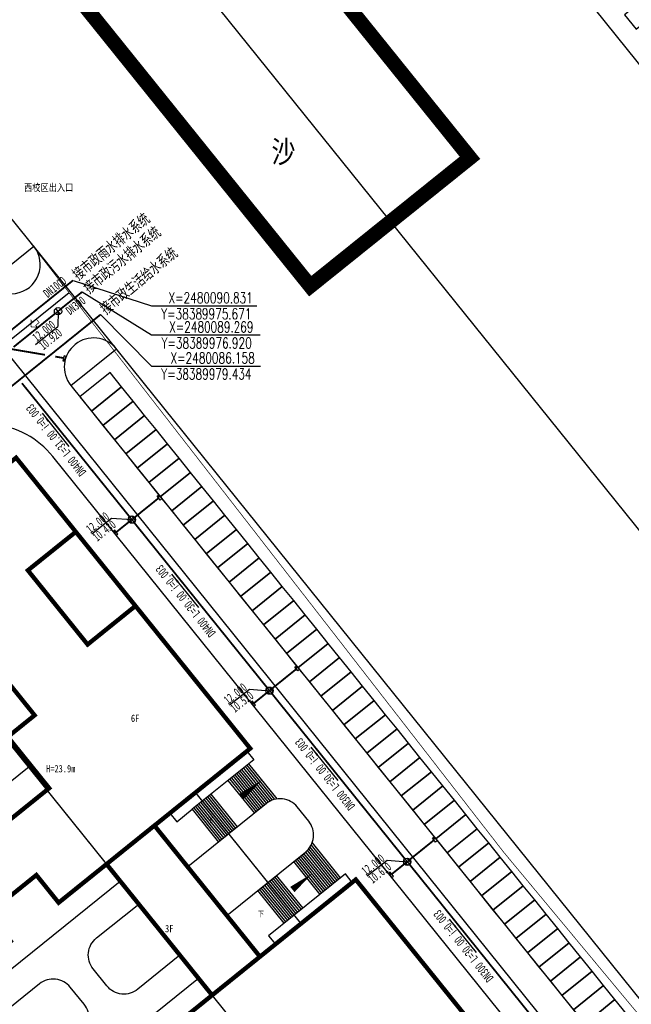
# Model space of a CAD drawing. Extents: x 38389316 to 38392219, y 2477539 to 2480586.
# Tile 37 of 43: x 38389968 to 38390052, y 2479992 to 2480126. Entities that reach past the tile are written whole.
import ezdxf
from ezdxf.enums import TextEntityAlignment as Align

# ---------------------------------------------------------------- set-up
doc = ezdxf.new("R2010")
doc.units = 0
doc.header["$LTSCALE"] = 1000
doc.header["$MEASUREMENT"] = 0
for name, pattern in [('CENTER2', [1.125, 0.75, -0.125, 0.125, -0.125]), ('DASH', [0.35, 0.25, -0.1]), ('PHANTOM2', [1.25, 0.625, -0.125, 0.125, -0.125, 0.125, -0.125])]:
    doc.linetypes.add(name, pattern=pattern)
doc.layers.get('0').update_dxf_attribs({"linetype": 'CONTINUOUS'})
for name, color, linetype in [('00-道路', 130, 'CONTINUOUS'), ('DIM_SYMB', 3, 'CONTINUOUS'), ('DIM_污水', 3, 'CONTINUOUS'), ('DL_道路红线', 7, 'CONTINUOUS'), ('PIPE-污水', 2, 'CONTINUOUS'), ('PIPE-给水', 6, 'TG_J'), ('PIPE-雨水', 9, 'CONTINUOUS'), ('TWT_COOR', 3, 'CONTINUOUS'), ('u-road', 4, 'CONTINUOUS'), ('U_室外车位', 3, 'CONTINUOUS'), ('XG-雨水井', 2, 'CONTINUOUS'), ('YD_地块界线', 7, 'CONTINUOUS'), ('建筑', 31, 'CONTINUOUS'), ('建筑轮廓', 2, 'CONTINUOUS'), ('文字', 7, 'CONTINUOUS'), ('用地界线', 8, 'CONTINUOUS'), ('路中线', 7, 'CENTER2'), ('道路', 33, 'CONTINUOUS'), ('雨水', 130, 'CONTINUOUS')]:
    doc.layers.add(name, color=color, linetype=linetype)
doc.layers.add('图框文字', color=7, linetype='CONTINUOUS', lineweight=9)
doc.styles.add('-黑体', font='simhei.ttf', dxfattribs={"width": 0.8, "height": 300})
doc.styles.add('_TCH_DIM', font='SIMPLEX', dxfattribs={"bigfont": 'GBCBIG'})
doc.styles.add('DIMHT', font='simhei.ttf', dxfattribs={"width": 0.8})
doc.styles.add('TG_LINETYPE', font='SIMPLEX', dxfattribs={"width": 0.8, "height": 3, "bigfont": 'HZTXT'})
doc.styles.add('中等线体', font='txt', dxfattribs={"width": 0.8})
doc.styles.add('人防黑体', font='simhei.ttf', dxfattribs={"width": 0.7})
doc.styles.add('宋体', font='txt', dxfattribs={"width": 0.8, "height": 8})
doc.linetypes.add('TG_J', pattern='A,2,-0.3,["J",TG_LINETYPE,S=0.1,R=0,X=-0.23,Y=-0.15],0', length=2.3)
doc.linetypes.add('未加固陡坎', pattern='A,2,[150,AAA.SHX,S=0.5,R=0,X=0,Y=0.5],1e-11', length=2)

# ---------------------------------------------------------------- blocks, each defined once
blk = doc.blocks.new('排水雨水检修井')
for p, q in [((-1, 0), (1, 0)), ((0, -1), (0, 1))]:
    blk.add_line(p, q)
blk.add_circle((0, 0), 1)
blk = doc.blocks.new('雨水井')
for p, q in [((-1, 0), (1, 0)), ((-0.84, 0.55), (0.84, 0.55)), ((-0.84, -0.54), (0.84, -0.54))]:
    blk.add_line(p, q)
blk.add_lwpolyline([(0, -1), (0, 1)])
blk.add_circle((0, 0), 1)
blk = doc.blocks.new('_ARROW')
blk.add_solid([(0, 0), (-1, 0.1), (-1, -0.1)])
blk = doc.blocks.new('202210211F')
at = {"layer": 'DIM_SYMB', "color": 8}
for points in [[(38392333.18, 2482090.02, 0, 0, 0), (38392340.89, 2482096.23, 0, 0.933, 0), (38392338.17, 2482094.03, 0, 0, 0)], [(38392340.09, 2482077.29, 0, 0, 0), (38392347.8, 2482083.5, 0, 0.933, 0), (38392345.08, 2482081.3, 0, 0, 0)]]:
    blk.add_lwpolyline(points, format="xyseb", dxfattribs=at)
at = {"layer": 'DL_道路红线', "color": 8, "ltscale": 200, "const_width": 2, "flags": 128}
blk.add_lwpolyline([(38392347.52, 2482163.74), (38392369.35, 2482181.28), (38392084.78, 2482534.74), (38392062.97, 2482517.18), (38392347.52, 2482163.74)], dxfattribs=at)
at = {"layer": 'u-road', "color": 8, "flags": 128}
for points in [[(38392303.51, 2482164.18), (38392309.74, 2482169.2)], [(38392314.8, 2482150.16), (38392321.03, 2482155.18)], [(38392314.8, 2482150.16), (38392397.89, 2482046.95)]]:
    blk.add_lwpolyline(points, dxfattribs=at)
blk.add_lwpolyline([(38392384.82, 2482031.3), (38392384.82, 2482031.3, 0.414214), (38392386.64, 2482048.17), (38392312.33, 2482140.47, 0.414214), (38392295.46, 2482142.29), (38392288.6, 2482136.78)], format="xyb", dxfattribs=at)
at = {"layer": 'u-road', "color": 8}
for centre, start, end in [((38392306.63, 2482166.69), 218.8367, 38.8367), ((38392317.92, 2482152.67), 38.8367, 218.8367)]:
    blk.add_arc(centre, 4, start, end, dxfattribs=at)
at = {"layer": 'U_室外车位', "color": 8}
for points in [[(38392390.47, 2482200.81), (38392392.04, 2482198.86), (38392396.16, 2482202.19), (38392394.6, 2482204.13)], [(38392316.05, 2482148.6), (38392317.62, 2482146.66), (38392321.75, 2482149.98), (38392320.18, 2482151.93)], [(38392317.62, 2482146.66), (38392319.19, 2482144.71), (38392323.32, 2482148.03), (38392321.75, 2482149.98)], [(38392319.19, 2482144.71), (38392320.76, 2482142.76), (38392324.89, 2482146.09), (38392323.32, 2482148.03)], [(38392320.76, 2482142.76), (38392322.33, 2482140.82), (38392326.45, 2482144.14), (38392324.89, 2482146.09)], [(38392322.33, 2482140.82), (38392323.89, 2482138.87), (38392328.02, 2482142.19), (38392326.45, 2482144.14)], [(38392323.89, 2482138.87), (38392325.46, 2482136.92), (38392329.59, 2482140.24), (38392328.02, 2482142.19)], [(38392325.46, 2482136.92), (38392327.03, 2482134.97), (38392331.16, 2482138.3), (38392329.59, 2482140.24)], [(38392327.03, 2482134.97), (38392328.6, 2482133.03), (38392332.73, 2482136.35), (38392331.16, 2482138.3)], [(38392328.6, 2482133.03), (38392330.16, 2482131.08), (38392334.29, 2482134.4), (38392332.73, 2482136.35)], [(38392330.16, 2482131.08), (38392331.73, 2482129.13), (38392335.86, 2482132.45), (38392334.29, 2482134.4)], [(38392331.73, 2482129.13), (38392333.3, 2482127.18), (38392337.43, 2482130.51), (38392335.86, 2482132.45)], [(38392333.3, 2482127.18), (38392334.87, 2482125.24), (38392339, 2482128.56), (38392337.43, 2482130.51)], [(38392334.87, 2482125.24), (38392336.44, 2482123.29), (38392340.56, 2482126.61), (38392339, 2482128.56)], [(38392336.44, 2482123.29), (38392338, 2482121.34), (38392342.13, 2482124.67), (38392340.56, 2482126.61)], [(38392338, 2482121.34), (38392339.57, 2482119.39), (38392343.7, 2482122.72), (38392342.13, 2482124.67)], [(38392339.57, 2482119.39), (38392341.14, 2482117.45), (38392345.27, 2482120.77), (38392343.7, 2482122.72)], [(38392341.14, 2482117.45), (38392342.71, 2482115.5), (38392346.84, 2482118.82), (38392345.27, 2482120.77)], [(38392342.71, 2482115.5), (38392344.27, 2482113.55), (38392348.4, 2482116.88), (38392346.84, 2482118.82)], [(38392344.27, 2482113.55), (38392345.84, 2482111.61), (38392349.97, 2482114.93), (38392348.4, 2482116.88)], [(38392345.84, 2482111.61), (38392347.41, 2482109.66), (38392351.54, 2482112.98), (38392349.97, 2482114.93)], [(38392347.41, 2482109.66), (38392348.98, 2482107.71), (38392353.11, 2482111.03), (38392351.54, 2482112.98)], [(38392348.98, 2482107.71), (38392350.55, 2482105.76), (38392354.67, 2482109.09), (38392353.11, 2482111.03)], [(38392350.55, 2482105.76), (38392352.11, 2482103.82), (38392356.24, 2482107.14), (38392354.67, 2482109.09)], [(38392352.11, 2482103.82), (38392353.68, 2482101.87), (38392357.81, 2482105.19), (38392356.24, 2482107.14)], [(38392353.68, 2482101.87), (38392355.25, 2482099.92), (38392359.38, 2482103.24), (38392357.81, 2482105.19)], [(38392355.25, 2482099.92), (38392356.82, 2482097.97), (38392360.95, 2482101.3), (38392359.38, 2482103.24)], [(38392356.82, 2482097.97), (38392358.38, 2482096.03), (38392362.51, 2482099.35), (38392360.95, 2482101.3)], [(38392358.38, 2482096.03), (38392359.95, 2482094.08), (38392364.08, 2482097.4), (38392362.51, 2482099.35)], [(38392359.95, 2482094.08), (38392361.52, 2482092.13), (38392365.65, 2482095.46), (38392364.08, 2482097.4)], [(38392361.52, 2482092.13), (38392363.09, 2482090.18), (38392367.22, 2482093.51), (38392365.65, 2482095.46)], [(38392363.09, 2482090.18), (38392364.66, 2482088.24), (38392368.78, 2482091.56), (38392367.22, 2482093.51)], [(38392364.66, 2482088.24), (38392366.22, 2482086.29), (38392370.35, 2482089.61), (38392368.78, 2482091.56)], [(38392366.22, 2482086.29), (38392367.79, 2482084.34), (38392371.92, 2482087.67), (38392370.35, 2482089.61)], [(38392367.79, 2482084.34), (38392369.36, 2482082.4), (38392373.49, 2482085.72), (38392371.92, 2482087.67)], [(38392369.36, 2482082.4), (38392370.93, 2482080.45), (38392375.05, 2482083.77), (38392373.49, 2482085.72)], [(38392370.93, 2482080.45), (38392372.49, 2482078.5), (38392376.62, 2482081.82), (38392375.05, 2482083.77)], [(38392372.49, 2482078.5), (38392374.06, 2482076.55), (38392378.19, 2482079.88), (38392376.62, 2482081.82)], [(38392374.06, 2482076.55), (38392375.63, 2482074.61), (38392379.76, 2482077.93), (38392378.19, 2482079.88)], [(38392375.63, 2482074.61), (38392377.2, 2482072.66), (38392381.33, 2482075.98), (38392379.76, 2482077.93)], [(38392377.2, 2482072.66), (38392378.77, 2482070.71), (38392382.89, 2482074.03), (38392381.33, 2482075.98)], [(38392378.77, 2482070.71), (38392380.33, 2482068.76), (38392384.46, 2482072.09), (38392382.89, 2482074.03)], [(38392380.33, 2482068.76), (38392381.9, 2482066.82), (38392386.03, 2482070.14), (38392384.46, 2482072.09)], [(38392381.9, 2482066.82), (38392383.47, 2482064.87), (38392387.6, 2482068.19), (38392386.03, 2482070.14)], [(38392383.47, 2482064.87), (38392385.04, 2482062.92), (38392389.16, 2482066.25), (38392387.6, 2482068.19)], [(38392385.04, 2482062.92), (38392386.6, 2482060.97), (38392390.73, 2482064.3), (38392389.16, 2482066.25)]]:
    blk.add_lwpolyline(points, close=True, dxfattribs=at)
at = {"layer": 'YD_地块界线', "color": 8, "flags": 128}
blk.add_lwpolyline([(38392301.64, 2482306.84), (38392690.02, 2481824.43)], dxfattribs=at)
blk.add_lwpolyline([(38392301.64, 2482306.84), (38392690.02, 2481824.43)], dxfattribs=at)
blk.add_lwpolyline([(38392632.19, 2481768.68), (38392209.29, 2482293.97, 0.356791)], format="xyb", dxfattribs=at)
at = {"layer": '图框文字', "color": 8, "const_width": 0.101}
blk.add_lwpolyline([(38392310.48, 2482158.78), (38392310.07, 2482159.24), (38392309.6, 2482158.83), (38392309.37, 2482159.09), (38392309.35, 2482158.19), (38392310.24, 2482158.12), (38392310.01, 2482158.37)], close=True, dxfattribs=at)
at = {"layer": '建筑', "color": 8, "linetype": 'DASH', "ltscale": 10, "const_width": 0.2, "flags": 128}
blk.add_lwpolyline([(38392287.71, 2482124.5), (38392307.33, 2482140.3), (38392339.32, 2482100.57), (38392331.84, 2482094.55), (38392346.26, 2482076.64), (38392353.74, 2482082.66), (38392385.72, 2482042.93), (38392366.09, 2482027.13)], close=True, dxfattribs=at)
at = {"layer": '建筑轮廓', "color": 8, "const_width": 0.6, "flags": 128}
for points in [[(38392248.45, 2482092.89), (38392264.12, 2482073.42), (38392270.67, 2482078.69), (38392278.82, 2482068.56), (38392272.28, 2482063.29), (38392280.43, 2482053.17), (38392306.6, 2482074.24), (38392303.56, 2482078.01), (38392310.1, 2482083.28), (38392313.14, 2482079.5), (38392339.32, 2482100.57), (38392323.64, 2482120.05), (38392317.1, 2482114.78), (38392308.94, 2482124.91), (38392315.49, 2482130.17), (38392307.33, 2482140.3), (38392281.16, 2482119.23), (38392284.2, 2482115.45), (38392277.66, 2482110.18), (38392274.62, 2482113.96)], [(38392275.92, 2482098.32), (38392281.56, 2482091.31), (38392277.9, 2482088.36), (38392287.93, 2482075.9), (38392311.85, 2482095.15), (38392306.2, 2482102.16), (38392309.86, 2482105.11), (38392299.83, 2482117.57)], [(38392319.69, 2482084.77), (38392326.23, 2482090.04), (38392340.65, 2482072.12), (38392334.11, 2482066.86)], [(38392326.83, 2481995.52), (38392311.16, 2482015), (38392317.7, 2482020.27), (38392309.55, 2482030.39), (38392303, 2482025.12), (38392294.85, 2482035.25), (38392321.02, 2482056.32), (38392324.07, 2482052.54), (38392330.61, 2482057.81), (38392327.57, 2482061.59), (38392353.74, 2482082.66), (38392369.42, 2482063.19), (38392362.87, 2482057.92), (38392371.03, 2482047.79), (38392377.57, 2482053.06), (38392385.72, 2482042.93), (38392359.55, 2482021.86), (38392356.51, 2482025.64), (38392349.97, 2482020.37), (38392353.01, 2482016.59)]]:
    blk.add_lwpolyline(points, close=True, dxfattribs=at)
blk.add_lwpolyline([(38392323.64, 2482120.05), (38392315.49, 2482130.17)], dxfattribs=at)
at = {"layer": '用地界线', "color": 10, "linetype": 'PHANTOM2', "ltscale": 0.01, "const_width": 0.1, "flags": 128}
for points in [[(38392305.52, 2482371.21), (38392321.63, 2482381.58), (38392379.24, 2482403.36), (38392436.74, 2482423.75), (38392489.81, 2482335.59), (38392508.89, 2482303.89), (38392565.19, 2482210.37), (38392566.94, 2482207.45), (38392565.45, 2482202.44), (38392566.37, 2482192.8), (38392567.82, 2482183.8), (38392570.38, 2482175.15), (38392574.06, 2482169.9), (38392578.09, 2482167.34), (38392581.45, 2482166.3), (38392584.81, 2482165.26), (38392588.91, 2482164.54), (38392593.23, 2482163.79), (38392608.93, 2482137.7), (38392619.95, 2482119.38), (38392615.44, 2482117.21), (38392560.95, 2482091.01), (38392527.47, 2482074.87), (38392506.25, 2482064.64), (38392501.85, 2482062.52), (38392499.32, 2482061.3), (38392446.8, 2482126.53), (38392433.48, 2482143.08), (38392400.48, 2482184.06), (38392302.84, 2482305.35), (38392301.7, 2482306.77), (38392293.82, 2482320.76), (38392291.13, 2482336.49), (38392291.23, 2482337), (38392292.75, 2482344.76), (38392294.86, 2482355.49), (38392297.13, 2482358.84), (38392299.24, 2482361.95)], [(38392235.26, 2482101.89), (38392270.9, 2482137.54), (38392306.54, 2482173.18), (38392373.95, 2482086.4), (38392424.95, 2482025.04), (38392448.56, 2481995.71), (38392438.61, 2481909.05), (38392429.45, 2481829.31), (38392429.01, 2481827.02), (38392427.12, 2481819.84), (38392426.6, 2481818.27), (38392426.26, 2481817.21), (38392425.43, 2481814.9), (38392423.82, 2481810.98), (38392421.79, 2481806.57), (38392418.72, 2481801.02), (38392414.83, 2481794.99), (38392410.53, 2481789.42), (38392405.59, 2481783.99), (38392398.87, 2481777.91), (38392396.95, 2481776.5), (38392345.95, 2481747.45), (38392111.41, 2481613.84), (38392109.01, 2481614.47), (38392106.98, 2481614.07), (38392098.15, 2481630.51), (38392116.12, 2481640.75), (38392101.21, 2481666.92), (38392135.86, 2481778.66), (38392136.38, 2481780.34), (38392181.47, 2481804.15), (38392192.72, 2481840.56), (38392168.94, 2481885.6), (38392177.65, 2481913.84), (38392177.59, 2481914.99), (38392183.13, 2481932.94), (38392184.52, 2481931.77), (38392189.13, 2481946.8), (38392199.95, 2481981.77), (38392198.7, 2481982.12), (38392198.34, 2481982.25), (38392199.41, 2481985.72), (38392202.06, 2481994.32)]]:
    blk.add_lwpolyline(points, close=True, dxfattribs=at)
at = {"layer": '路中线', "color": 8, "ltscale": 20, "flags": 128}
blk.add_lwpolyline([(38392932.22, 2481388.11, 0.047578), (38392670.98, 2481784.46), (38391967.67, 2482658.06)], format="xyb", dxfattribs=at)
at = {"layer": '路中线', "color": 8, "linetype": 'DASH', "ltscale": 4, "flags": 128}
blk.add_lwpolyline([(38392314.58, 2482162.83), (38392249.64, 2482110.54, 0.414213), (38392246.3, 2482079.61), (38392550.2, 2481702.13)], format="xyb", dxfattribs=at)
blk.add_lwpolyline([(38392305.41, 2482155.44), (38392399.79, 2482038.21)], dxfattribs=at)
at = {"layer": '道路', "color": 8}
for p, q in [((38392338.85, 2482100.2), (38392339.79, 2482099.03)), ((38392338.39, 2482097.9), (38392342.03, 2482093.37)), ((38392338.62, 2482098.09), (38392342.31, 2482093.5)), ((38392338.86, 2482098.28), (38392342.62, 2482093.6)), ((38392339.09, 2482098.47), (38392342.95, 2482093.67)), ((38392336.75, 2482096.58), (38392340.36, 2482092.11)), ((38392336.99, 2482096.77), (38392340.59, 2482092.29)), ((38392337.22, 2482096.96), (38392340.83, 2482092.48)), ((38392337.45, 2482097.15), (38392341.06, 2482092.67)), ((38392337.69, 2482097.34), (38392341.29, 2482092.86)), ((38392337.92, 2482097.52), (38392341.53, 2482093.05)), ((38392338.15, 2482097.71), (38392341.77, 2482093.22)), ((38392336.28, 2482096.21), (38392339.89, 2482091.73)), ((38392336.52, 2482096.4), (38392340.12, 2482091.92)), ((38392333.25, 2482093.76), (38392336.85, 2482089.28)), ((38392333.48, 2482093.95), (38392337.09, 2482089.47)), ((38392333.71, 2482094.14), (38392337.32, 2482089.66)), ((38392333.95, 2482094.33), (38392337.55, 2482089.85)), ((38392331.61, 2482092.45), (38392335.22, 2482087.97)), ((38392331.85, 2482092.63), (38392335.45, 2482088.15)), ((38392332.08, 2482092.82), (38392335.68, 2482088.34)), ((38392332.31, 2482093.01), (38392335.92, 2482088.53)), ((38392332.55, 2482093.2), (38392336.15, 2482088.72)), ((38392332.78, 2482093.39), (38392336.39, 2482088.91)), ((38392333.01, 2482093.57), (38392336.62, 2482089.1)), ((38392331.38, 2482092.26), (38392334.98, 2482087.78)), ((38392347.47, 2482087.1), (38392351.16, 2482082.51)), ((38392347.63, 2482087.37), (38392351.4, 2482082.7)), ((38392347.77, 2482087.68), (38392351.63, 2482082.89)), ((38392346.16, 2482085.86), (38392349.76, 2482081.38)), ((38392346.39, 2482086.05), (38392350, 2482081.57)), ((38392346.62, 2482086.24), (38392350.23, 2482081.76)), ((38392346.86, 2482086.42), (38392350.46, 2482081.95)), ((38392347.08, 2482086.62), (38392350.7, 2482082.13)), ((38392347.29, 2482086.85), (38392350.93, 2482082.32)), ((38392345.22, 2482085.11), (38392348.83, 2482080.63)), ((38392345.45, 2482085.3), (38392349.06, 2482080.82)), ((38392345.69, 2482085.48), (38392349.29, 2482081.01)), ((38392345.92, 2482085.67), (38392349.53, 2482081.19)), ((38392342.65, 2482083.04), (38392346.26, 2482078.56)), ((38392342.88, 2482083.23), (38392346.49, 2482078.75)), ((38392341.01, 2482081.72), (38392344.62, 2482077.24)), ((38392341.25, 2482081.91), (38392344.85, 2482077.43)), ((38392341.48, 2482082.1), (38392345.09, 2482077.62)), ((38392341.72, 2482082.29), (38392345.32, 2482077.81)), ((38392341.95, 2482082.47), (38392345.56, 2482078)), ((38392342.18, 2482082.66), (38392345.79, 2482078.18)), ((38392342.42, 2482082.85), (38392346.02, 2482078.37)), ((38392340.31, 2482081.16), (38392343.92, 2482076.68)), ((38392340.55, 2482081.35), (38392344.15, 2482076.87)), ((38392340.78, 2482081.53), (38392344.39, 2482077.05))]:
    blk.add_line(p, q, dxfattribs=at)
at = {"layer": '道路', "color": 8, "flags": 128}
for points in [[(38392310.59, 2482096.71), (38392303.69, 2482105.27, -0.414214), (38392304.15, 2482109.49), (38392305.47, 2482110.56)], [(38392329.72, 2482072.31), (38392323.96, 2482067.67, -0.414214), (38392319.74, 2482068.12), (38392317.86, 2482070.46, -0.414214), (38392318.31, 2482074.68), (38392324.08, 2482079.32)], [(38392316.62, 2482065.62), (38392314.74, 2482067.95, 0.414214), (38392310.52, 2482068.41), (38392304.29, 2482063.39, 0.414214), (38392303.84, 2482059.17), (38392305.72, 2482056.84, 0.414214), (38392309.94, 2482056.38), (38392316.17, 2482061.4, 0.414214), (38392316.62, 2482065.62), (38392316.62, 2482065.62)]]:
    blk.add_lwpolyline(points, format="xyb", dxfattribs=at)
at = {"layer": '道路', "color": 8}
for points in [[(38392328.33, 2482091.73), (38392338.85, 2482100.2), (38392339.79, 2482099.03), (38392331.38, 2482092.26)], [(38392328.33, 2482091.73), (38392329.27, 2482090.56), (38392331.38, 2482092.26)], [(38392342.76, 2482073.82), (38392353.27, 2482082.28), (38392352.33, 2482083.45), (38392341.82, 2482074.99), (38392342.76, 2482073.82)]]:
    blk.add_lwpolyline(points, dxfattribs=at)
at = {"layer": '道路', "color": 8, "flags": 128}
for points in [[(38392309.34, 2482098.26), (38392285.43, 2482079.01)], [(38392282.31, 2482050.83), (38392321.57, 2482082.43)], [(38392292.97, 2482037.59), (38392332.23, 2482069.19)]]:
    blk.add_lwpolyline(points, dxfattribs=at)
at = {"layer": '道路', "color": 8}
blk.add_lwpolyline([(38392330.78, 2482084.39), (38392336.11, 2482077.77), (38392346.86, 2482086.42, 0.414214), (38392347.31, 2482090.64), (38392345.74, 2482092.59, 0.414214), (38392341.53, 2482093.05), (38392330.78, 2482084.39)], format="xyb", dxfattribs=at)
at = {"layer": '00-道路', "color": 8, "linetype": 'Continuous', "ltscale": 2.5, "style": '宋体', "width": 0.8}
blk.add_text('沙', height=3, rotation=360, dxfattribs=at).set_placement((38392342.23, 2482180.62, 22.29))
at = {"layer": 'DIM_SYMB', "color": 7, "style": '宋体', "width": 0.8}
for p in [(38392333.45, 2482090.33), (38392340.36, 2482077.6)]:
    blk.add_text('下', height=0.755, rotation=0, dxfattribs=at).set_placement(p)
at = {"layer": '图框文字', "color": 8, "style": 'DIMHT', "width": 0.8}
blk.add_text('西校区出入口', height=1, rotation=360, dxfattribs=at).set_placement((38392308.42, 2482176.71))
at = {"layer": '文字', "color": 8, "style": '中等线体', "width": 0.8}
for s, p in [('6F', (38392323.02, 2482104.2)), ('H=23.9m', (38392311.43, 2482097.31)), ('3F', (38392327.68, 2482075.46))]:
    blk.add_text(s, height=1, rotation=360, dxfattribs=at).set_placement(p)

msp = doc.modelspace()

# ---------------------------------------------------------------- hatches: boundary and pattern name
at = {"layer": 'XG-雨水井'}
for points in [[(38389974.54, 2480079.77), (38389974.54, 2480079.77), (38389974.64, 2480080.1), (38389974.37, 2480080.19), (38389974.26, 2480079.86), (38389974.26, 2480079.86)], [(38389987.38, 2480061.54), (38389987.38, 2480061.54), (38389987.59, 2480061.27), (38389987.37, 2480061.09), (38389987.15, 2480061.36), (38389987.15, 2480061.36)], [(38389981.15, 2480056.52), (38389981.15, 2480056.52), (38389981.37, 2480056.25), (38389981.59, 2480056.43), (38389981.38, 2480056.7), (38389981.38, 2480056.7)], [(38390006.19, 2480038.18), (38390006.19, 2480038.18), (38390006.41, 2480037.91), (38390006.18, 2480037.73), (38390005.97, 2480037.99), (38390005.97, 2480038)], [(38389999.97, 2480033.15), (38389999.97, 2480033.15), (38390000.18, 2480032.88), (38390000.41, 2480033.06), (38390000.19, 2480033.33), (38390000.19, 2480033.33)], [(38390025, 2480014.81), (38390025, 2480014.81), (38390025.22, 2480014.54), (38390025, 2480014.36), (38390024.78, 2480014.63), (38390024.78, 2480014.63)], [(38390018.78, 2480009.78), (38390018.78, 2480009.78), (38390019, 2480009.51), (38390019.22, 2480009.69), (38390019, 2480009.96), (38390019, 2480009.96)]]:
    msp.add_hatch(color=256, dxfattribs=at).paths.add_polyline_path(points)

# ---------------------------------------------------------------- linework, layer by layer
at = {"color": 2}
for p in [(38389973.62, 2480086.61), (38389970.56, 2480082.07)]:
    msp.add_line(p, (38389973.6, 2480084.54), dxfattribs=at)
at = {"layer": 'DIM_污水', "color": 8}
for p, q in [((38389971.43, 2480072.69, 7.5), (38389975.11, 2480068.11, 7.5)), ((38389978.25, 2480056.18), (38389980.94, 2480058.36)), ((38389980.94, 2480058.36), (38389983.7, 2480058.14)), ((38389989.12, 2480050.71, 7.5), (38389992.8, 2480046.14, 7.5)), ((38389997.06, 2480032.82), (38389999.76, 2480034.99)), ((38389999.76, 2480034.99), (38390002.51, 2480034.77)), ((38390008.17, 2480027.06, 7.5), (38390011.85, 2480022.48, 7.5)), ((38390015.87, 2480009.45), (38390018.57, 2480011.62)), ((38390018.57, 2480011.62), (38390021.33, 2480011.4)), ((38390027.08, 2480003.57, 7.5), (38390030.77, 2479999, 7.5))]:
    msp.add_line(p, q, dxfattribs=at)
at = {"layer": 'PIPE-污水', "const_width": 0.25}
for points in [[(38389974, 2480086.93), (38389976.93, 2480089.27)], [(38389973.23, 2480086.3), (38389967.54, 2480081.72)]]:
    msp.add_lwpolyline(points, dxfattribs=at)
at = {"layer": 'PIPE-给水', "const_width": 0.25}
msp.add_lwpolyline([(38389979.43, 2480086.16), (38389958.03, 2480068.92)], dxfattribs=at)
at = {"layer": 'PIPE-雨水', "const_width": 0.25}
for points in [[(38389964.96, 2480082.21), (38389975.67, 2480090.83)], [(38389965.07, 2480081.81), (38389971.84, 2480080.66)], [(38389973.24, 2480080.42), (38389974.38, 2480080.22)], [(38389983.39, 2480058.53), (38389968.68, 2480076.79)], [(38389984.09, 2480058.45), (38389987.37, 2480061.09)], [(38389983.31, 2480057.83), (38389981.59, 2480056.44)], [(38390002.2, 2480035.16), (38389984.01, 2480057.75)], [(38390002.9, 2480035.09), (38390006.18, 2480037.73)], [(38390002.12, 2480034.46), (38390000.4, 2480033.07)], [(38390021.01, 2480011.79), (38390002.83, 2480034.38)], [(38390021.71, 2480011.72), (38390025, 2480014.36)], [(38390020.94, 2480011.09), (38390019.21, 2480009.7)], [(38390039.83, 2479988.43), (38390021.65, 2480011.02)]]:
    msp.add_lwpolyline(points, dxfattribs=at)
at = {"layer": 'TWT_COOR', "color": 3}
for p, q in [((38389975.67, 2480090.83), (38389986.4, 2480087.35)), ((38389976.92, 2480089.27), (38389986.4, 2480083.37)), ((38389986.4, 2480087.35), (38390000.76, 2480087.35)), ((38389979.43, 2480086.16), (38389986.38, 2480079.13)), ((38389986.4, 2480083.37), (38390001.25, 2480083.37)), ((38389986.38, 2480079.13), (38390001.28, 2480079.13))]:
    msp.add_line(p, q, dxfattribs=at)
at = {"layer": 'XG-雨水井'}
for points in [[(38389974.26, 2480079.86), (38389974.54, 2480079.77), (38389974.54, 2480079.77), (38389974.75, 2480080.43), (38389974.48, 2480080.52), (38389974.26, 2480079.86)], [(38389987.15, 2480061.36), (38389987.38, 2480061.54), (38389987.38, 2480061.54), (38389987.81, 2480061.01), (38389987.59, 2480060.82), (38389987.15, 2480061.36)], [(38389981.38, 2480056.7), (38389981.15, 2480056.52), (38389981.15, 2480056.52), (38389981.59, 2480055.98), (38389981.81, 2480056.16), (38389981.38, 2480056.7)], [(38390005.97, 2480038), (38390006.19, 2480038.18), (38390006.19, 2480038.18), (38390006.62, 2480037.64), (38390006.4, 2480037.46), (38390005.97, 2480037.99)], [(38390000.19, 2480033.33), (38389999.97, 2480033.15), (38389999.97, 2480033.15), (38390000.4, 2480032.61), (38390000.62, 2480032.79), (38390000.19, 2480033.33)], [(38390024.78, 2480014.63), (38390025, 2480014.81), (38390025, 2480014.81), (38390025.44, 2480014.27), (38390025.21, 2480014.09), (38390024.78, 2480014.63)], [(38390019, 2480009.96), (38390018.78, 2480009.78), (38390018.78, 2480009.78), (38390019.21, 2480009.24), (38390019.44, 2480009.42), (38390019, 2480009.96)]]:
    msp.add_lwpolyline(points, close=True, dxfattribs=at)

# ---------------------------------------------------------------- block references
msp.add_blockref('202210211F', (-2339.44, -2073.7))
at = {"layer": 'DIM_污水', "color": 8, "xscale": 1.389713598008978, "yscale": 1.389713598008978, "zscale": 1.389713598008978, "rotation": 128.8366193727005}
for p in [(38389971.43, 2480072.69, 7.5), (38389989.12, 2480050.71, 7.5), (38390008.17, 2480027.06, 7.5), (38390027.08, 2480003.57, 7.5)]:
    msp.add_blockref('_ARROW', p, dxfattribs=at)
at = {"layer": 'XG-雨水井', "color": 8, "xscale": 0.4999995, "yscale": 0.4999995, "zscale": 0.4999995, "rotation": 308.8366193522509}
for p in [(38389983.7, 2480058.14), (38390002.51, 2480034.77), (38390021.33, 2480011.4)]:
    msp.add_blockref('雨水井', p, dxfattribs=at)
at = {"layer": '雨水', "linetype": '未加固陡坎', "xscale": 0.4999994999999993, "yscale": 0.4999994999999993, "zscale": 0.4999994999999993, "rotation": 38.83661932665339}
msp.add_blockref('排水雨水检修井', (38389973.62, 2480086.61), dxfattribs=at)

# ---------------------------------------------------------------- texts
at = {"color": 2, "style": '人防黑体', "width": 0.7}
for s, p in [('12.000', (38389971.68, 2480083.92, 70.44)), ('10.920', (38389972.6, 2480082.8, 70.44))]:
    msp.add_text(s, height=1.2, rotation=38.8261, dxfattribs=at).set_placement(p, align=Align.MIDDLE)
at = {"layer": 'DIM_污水', "color": 8, "style": '人防黑体', "width": 0.7}
for s, rotation, p in [('DN1000', 38.5001, (38389972.21, 2480088.39)), ('DN400 L=31.00 i=0.003', 128.5001, (38389977.54, 2480064.67)), ('DN400 L=30.00 i=0.003', 128.5001, (38389995.23, 2480042.69)), ('DN300 L=30.00 i=0.003', 128.5001, (38390014.28, 2480019.04)), ('DN300 L=30.00 i=0.003', 128.5001, (38390033.2, 2479995.55))]:
    msp.add_text(s, height=1.2, rotation=rotation, dxfattribs=at).set_placement(p)
at = {"layer": 'DIM_污水', "color": 2, "style": '人防黑体', "width": 0.7}
for s, height, rotation, p in [('DN300', 1.2, 38.5001, (38389975.28, 2480086.04)), ('W14', 0.4, 38.8527, (38389973.53, 2480086.24, 0))]:
    msp.add_text(s, height=height, rotation=rotation, dxfattribs=at).set_placement(p)
at = {"layer": 'DIM_污水', "color": 8, "style": '人防黑体', "width": 0.7}
for s, p in [('12.000', (38389979.02, 2480057.74, 70.44)), ('10.430', (38389979.94, 2480056.62, 70.44)), ('12.000', (38389997.84, 2480034.37, 70.44)), ('10.520', (38389998.75, 2480033.25, 70.44)), ('12.000', (38390016.65, 2480011.01, 70.44)), ('10.610', (38390017.57, 2480009.88, 70.44))]:
    msp.add_text(s, height=1.2, rotation=38.5759, dxfattribs=at).set_placement(p, align=Align.MIDDLE)
at = {"layer": 'DIM_污水', "color": 9, "style": '人防黑体', "width": 0.7}
for s, p in [('Y68', (38389983.59, 2480057.79, 0)), ('Y67', (38390002.4, 2480034.42, 0)), ('Y66', (38390021.22, 2480011.05, 0))]:
    msp.add_text(s, height=0.4, rotation=38.8261, dxfattribs=at).set_placement(p)
at = {"layer": 'TWT_COOR', "color": 7, "style": '_TCH_DIM', "width": 0.705882}
for s, p in [('X=2480090.831', (38389988.71, 2480087.7)), ('Y=38389975.671', (38389987.71, 2480085.51)), ('X=2480089.269', (38389988.8, 2480083.72)), ('Y=38389976.920', (38389987.75, 2480081.53)), ('X=2480086.158', (38389988.98, 2480079.48)), ('Y=38389979.434', (38389987.73, 2480077.29))]:
    msp.add_text(s, height=1.4875, dxfattribs=at).set_placement(p)
at = {"layer": '文字', "linetype": 'Continuous', "style": '-黑体', "width": 0.7}
for s, p in [('接市政雨水排水系统', (38389976.36, 2480090.8)), ('接市政污水排水系统', (38389977.85, 2480088.97)), ('接市政生活给水系统', (38389980.15, 2480086.11))]:
    msp.add_text(s, height=1.5, rotation=39.5371, dxfattribs=at).set_placement(p)

doc.saveas('drawing.dxf')
